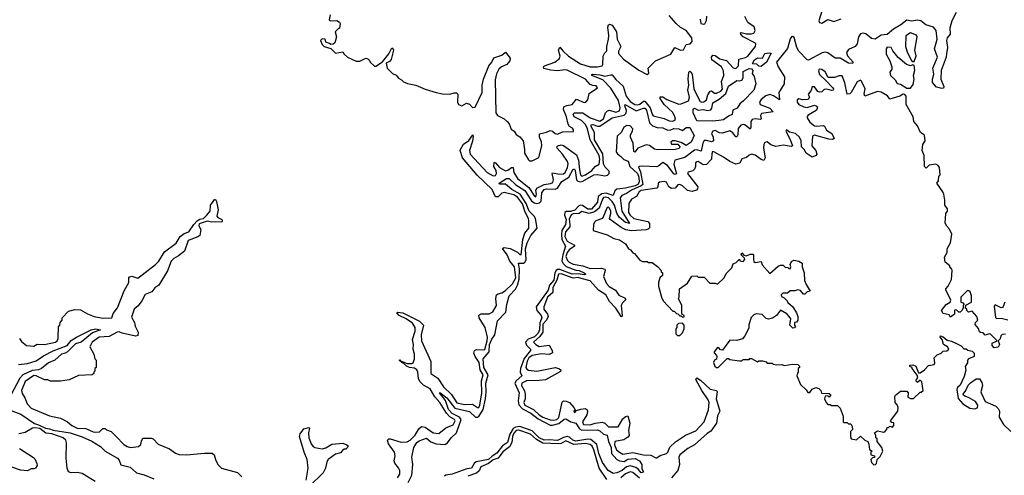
# Model space of a CAD drawing. Extents: x 2380107 to 2585170, y 384273 to 546161.
# Tile 246 of 256: x 2515120 to 2523240, y 478555 to 482316. Entities that reach past the tile are written whole.
import ezdxf

# ---------------------------------------------------------------- set-up
doc = ezdxf.new("R2010")
doc.units = 0

msp = doc.modelspace()

# ---------------------------------------------------------------- linework, layer by layer
at = {"layer": '0CON05XD'}
for points in [[(2517680, 482355), (2517672.5, 482315), (2517680, 482305), (2517735, 482307.5), (2517757.5, 482295), (2517762.5, 482285), (2517757.5, 482245), (2517745, 482240), (2517722.5, 482215), (2517732.5, 482175), (2517717.5, 482125), (2517705, 482112.5), (2517685, 482110), (2517675, 482120), (2517645, 482130), (2517640, 482155), (2517615, 482157.5), (2517600, 482145), (2517615, 482110), (2517630, 482095), (2517687, 482077), (2517725, 482040), (2517785, 482050), (2517795, 482030), (2517822.5, 482005), (2517895, 481972.5), (2517925, 481972.5), (2517975, 481997.5), (2517991.7, 481991.7), (2518005, 481980), (2518010, 481965), (2518045, 481932.5), (2518057, 481933), (2518113, 481967), (2518163.8, 482035), (2518185, 482076.7), (2518195, 482082.5), (2518203.6, 482063.6), (2518182.1, 481987.9), (2518168.8, 481971.2), (2518143, 481957), (2518150, 481915), (2518195, 481870), (2518225, 481857.5), (2518243.6, 481833.6), (2518269.3, 481819.3), (2518285, 481802.5), (2518318.3, 481788.3), (2518386.4, 481776.4), (2518465, 481742.5), (2518553.6, 481713.6), (2518607, 481703), (2518665, 481700), (2518705, 481712.5), (2518721.7, 481711.7), (2518731.7, 481701.7), (2518731.2, 481635), (2518737.5, 481615), (2518765, 481604), (2518805, 481626.7), (2518828.3, 481618.3), (2518855, 481590), (2518875, 481592.5), (2518934, 481715), (2518932.9, 481775), (2518944.3, 481825.7), (2518988.8, 481935), (2519013.3, 481965), (2519030.7, 481999.3), (2519097, 482023), (2519127.5, 482047.5), (2519157.7, 482007.7), (2519163.8, 481995), (2519162, 481975), (2519136.2, 481945), (2519094.5, 481925.5), (2519072.5, 481907.5), (2519052.5, 481867.5), (2519041.1, 481818.9), (2519047, 481547), (2519060, 481525), (2519115, 481496.2), (2519141.2, 481475), (2519155, 481456.7), (2519172.7, 481412.7), (2519198.8, 481395), (2519215, 481366.7), (2519245, 481349.2), (2519270.8, 481315), (2519284, 481245), (2519283.8, 481215), (2519315, 481158.8), (2519325, 481151.2), (2519345, 481150), (2519402, 481178), (2519426.2, 481275), (2519423.9, 481306.1), (2519407.5, 481345), (2519406.2, 481373.8), (2519465, 481385.8), (2519495, 481401.2), (2519515, 481396.7), (2519536.4, 481376.4), (2519555, 481370), (2519595, 481390), (2519686.4, 481393.6), (2519687.5, 481405), (2519679.3, 481419.3), (2519655, 481432.5), (2519642.3, 481452.3), (2519629.5, 481515), (2519604.4, 481575), (2519607.5, 481595), (2519631.8, 481608.2), (2519676.7, 481615), (2519710.7, 481659.3), (2519775, 481632.5), (2519787.5, 481635), (2519803.8, 481655), (2519815, 481706.7), (2519886.2, 481753.8), (2519875, 481768.8), (2519845, 481771.2), (2519825, 481780), (2519785.6, 481825), (2519635, 481897.9), (2519615, 481901.5), (2519555, 481893.8), (2519498.5, 481898.5), (2519443.1, 481913.1), (2519438.8, 481925), (2519447.5, 481935), (2519533.8, 481965), (2519568.3, 481991.7), (2519575.8, 482015), (2519563.8, 482065), (2519575, 482087.5), (2519598, 482058), (2519646, 482015), (2519745, 481952.2), (2519825, 481927.1), (2519885, 481926.9), (2519922.5, 481935), (2519930, 481945), (2519930.8, 482015), (2519945, 482042.5), (2519961.7, 482058.3), (2519960.8, 482095), (2519976.5, 482155), (2519978.2, 482185), (2519970, 482255), (2519975, 482273.8), (2519985, 482278.6), (2520005, 482269.4), (2520042.5, 482215), (2520046.4, 482155), (2520077.1, 482095), (2520056.7, 482055), (2520057.4, 482037.4), (2520099.1, 481989.1), (2520225, 481898.5), (2520295, 481864), (2520307.5, 481875), (2520303.9, 481916.1), (2520363.3, 481975)], [(2519032.5, 481135), (2519035, 481138.8), (2519045, 481132.9), (2519076.6, 481096.6), (2519125, 481069.3), (2519145, 481073.1), (2519175, 481096.7), (2519188.1, 481095), (2519193.5, 481055), (2519224.1, 481005), (2519319.9, 480929.9), (2519365, 480858.1), (2519375, 480854.5), (2519382.7, 480875), (2519375.4, 480905), (2519385.5, 480925), (2519445, 480956.1), (2519498, 480962), (2519517, 480973), (2519521.1, 480995), (2519511.1, 481045), (2519515, 481052), (2519570.4, 481040.4), (2519605, 481044.2), (2519618.4, 481055), (2519637.5, 481095), (2519644.1, 481125), (2519638.3, 481145), (2519597.1, 481205), (2519552.7, 481255), (2519550.4, 481265), (2519558.9, 481275), (2519585, 481281.7), (2519605, 481276.7), (2519711.2, 481201.2), (2519727.2, 481157.2), (2519736, 481075), (2519745.9, 481035.9), (2519754.4, 481025), (2519785, 481034.8), (2519839, 481071), (2519865, 481103.6), (2519897.6, 481122.4), (2519902.9, 481165), (2519897.5, 481195), (2519825.5, 481325), (2519803.7, 481415), (2519785, 481451.2), (2519752.6, 481482.6), (2519691.8, 481515), (2519685.4, 481535), (2519695, 481545.3), (2519765, 481547.1), (2519825, 481505.2), (2519905, 481477.7), (2519935, 481498.2), (2519952, 481548), (2519966.2, 481563.8), (2519985, 481567.8), (2520035, 481551.2), (2520065, 481563.9), (2520073.1, 481586.9), (2520057.7, 481647.7), (2519995, 481750.7), (2519927.7, 481817.7), (2519838, 481855), (2519837.5, 481862.5), (2519845, 481865.5), (2519905, 481859.7), (2519945, 481848.5), (2519995, 481861.4), (2520005, 481859.2), (2520035, 481821.5), (2520095.9, 481765.9), (2520121.5, 481685), (2520155, 481640), (2520193.5, 481616.5), (2520215, 481611.7), (2520235, 481619.1), (2520265, 481642.1), (2520275, 481642.1), (2520318.2, 481588.2), (2520335, 481534.4), (2520345, 481521.2), (2520435, 481499.2), (2520475, 481479.7), (2520505, 481478.4), (2520521.9, 481485), (2520526.9, 481495), (2520523.8, 481515), (2520505, 481550), (2520434.3, 481614.3), (2520402, 481665), (2520402, 481678), (2520425, 481678.1), (2520457.8, 481657.7), (2520555, 481617.7), (2520575, 481619.6), (2520634.1, 481645.9), (2520643.2, 481675), (2520630.7, 481735), (2520638.9, 481775), (2520632.5, 481825), (2520637.7, 481882.3), (2520645, 481891.2), (2520655, 481886), (2520665, 481866.7), (2520680.6, 481745), (2520706.2, 481686.2), (2520731.4, 481641.4), (2520745, 481635.3), (2520762.8, 481637.2), (2520784, 481655), (2520795.3, 481694.7), (2520815, 481724.2), (2520825, 481727.1), (2520850.2, 481710.2), (2520865, 481708), (2520901.8, 481725), (2520915, 481741.1), (2520908.2, 481805), (2520928, 481855), (2520925, 481894), (2520906.5, 481926.5), (2520828.8, 481985), (2520823.9, 482006.1), (2520835, 482022.9), (2520855, 482020.4), (2520895, 481992.7), (2520948.9, 481978.9), (2521005, 481918.9), (2521025, 481913.8), (2521046.4, 481935), (2521050.5, 481989.5), (2521105, 482002.4), (2521125, 482014.1), (2521189.2, 482095), (2521190.4, 482115), (2521182.7, 482125), (2521087.1, 482175), (2521066.9, 482195), (2521064.3, 482205.7), (2521070.6, 482209.4), (2521115, 482198.4), (2521155, 482198.2), (2521174.5, 482205.5), (2521184.5, 482225.5), (2521177.9, 482257.9), (2521125, 482292.3), (2521100.6, 482340.6)], [(2522841.8, 482375), (2522808.1, 482305), (2522790.6, 482245), (2522794.3, 482195.7), (2522768.6, 482165), (2522761.9, 482145), (2522770.6, 482085), (2522763.5, 482035), (2522761.1, 482005), (2522718.8, 481895), (2522717.1, 481825), (2522740, 481765), (2522738.8, 481751.2), (2522725, 481746.7), (2522679.3, 481759.3), (2522647, 481797), (2522647.5, 481825), (2522658.6, 481865), (2522651.4, 481915), (2522690, 482005), (2522664.6, 482075), (2522685.5, 482155), (2522676.9, 482225), (2522655, 482252.7), (2522593.3, 482273.3), (2522551.1, 482305), (2522525, 482310.3), (2522475, 482303.9), (2522435, 482311.6), (2522386.5, 482273.5), (2522325, 482238.4), (2522275, 482192.2), (2522225, 482187.7), (2522175, 482154.4), (2522145, 482161.2), (2522097.7, 482197.7), (2522075, 482203.1), (2522055, 482199.5), (2522037.2, 482175), (2522026.7, 482115), (2522009.6, 482095), (2521955, 482070.5), (2521939.5, 482045), (2521947.7, 482017.7), (2521993.3, 481965), (2521987.5, 481955), (2521955, 481956.9), (2521885, 481999.2), (2521845, 481997.7), (2521785, 482041.7), (2521765, 482048.5), (2521737.6, 482042.4), (2521625, 481980.8), (2521615, 481984.2), (2521545, 482056.2), (2521530, 482085), (2521507.8, 482167.8), (2521496.9, 482176.9), (2521485, 482173.3), (2521475, 482158.8), (2521452.1, 482077.9), (2521362.4, 481965), (2521374.2, 481925), (2521425.8, 481845), (2521424.5, 481785), (2521379.7, 481715), (2521386.7, 481655), (2521337.4, 481687.4), (2521305, 481699.1), (2521272, 481688), (2521234.2, 481655.8), (2521221.5, 481635), (2521226.7, 481615), (2521305, 481585.4), (2521332.5, 481555), (2521238.3, 481541.7), (2521228.9, 481525), (2521233.6, 481496.4), (2521229.5, 481490.5), (2521185, 481497.3), (2521159.5, 481490.5), (2521148.9, 481475), (2521150, 481425), (2521145, 481411.2), (2521098.9, 481448.9), (2521085, 481451.6), (2521067.1, 481445), (2521044, 481416), (2521043.5, 481365), (2521035, 481347.5), (2521025, 481349.2), (2521000.5, 481380.5), (2520975, 481398.2), (2520915, 481378.4), (2520891.1, 481381.1), (2520855, 481400), (2520836.7, 481395), (2520825.7, 481375), (2520837.8, 481345), (2520841.2, 481315), (2520825, 481307.5), (2520785, 481319.1), (2520765, 481317.1), (2520753.3, 481296.7), (2520740.8, 481229.2), (2520705, 481240), (2520685, 481238.8), (2520605, 481178.4), (2520521.8, 481155), (2520513.5, 481123.5), (2520535, 481043.8), (2520525, 481038), (2520515, 481042.5), (2520462.1, 481112.1), (2520425, 481137.8), (2520391.9, 481108.1), (2520375, 481100.8), (2520253.6, 481106.4), (2520232.5, 481105), (2520222.5, 481097.5), (2520239.7, 481059.7), (2520258.9, 480955), (2520246.3, 480943.7), (2520165, 480907.8), (2520125, 480880.4), (2520086.2, 480863.8), (2520072.2, 480845), (2520084.8, 480734.8), (2520148, 480632), (2520115, 480640.6), (2520064.2, 480685), (2520045, 480718.9), (2520024.5, 480785), (2520005.8, 480815), (2519975, 480844.4), (2519948.6, 480851.4), (2519935, 480846.7), (2519926.5, 480835), (2519899, 480761), (2519859.6, 480730.4), (2519815, 480715.5), (2519755, 480732.1), (2519733, 480717), (2519685, 480713.1), (2519667, 480705), (2519650.4, 480669.6), (2519656, 480624), (2519656, 480605), (2519621.6, 480565), (2519615.2, 480524.8), (2519635, 480488.4), (2519693.8, 480455), (2519693.8, 480445), (2519651.1, 480415), (2519634.4, 480395), (2519625, 480360), (2519637.3, 480327.3), (2519650, 480315), (2519685, 480298.6), (2519763.9, 480283.9), (2519825, 480262.8), (2519915, 480264.6), (2519945.3, 480255.3), (2519947.8, 480245), (2519934.7, 480195), (2519958.5, 480138.5), (2519982.2, 480112.2), (2520032.1, 480082.1), (2520061.9, 480041.9), (2520108.3, 480018.3), (2520117.5, 480005), (2520091.7, 479978.3), (2520079.1, 479955), (2520087.5, 479875), (2520085, 479863.3), (2520080, 479865), (2520037.3, 479935), (2519985, 479989.5), (2519953.8, 480045), (2519894, 480084), (2519825, 480160.8), (2519751.2, 480178.8)], [(2520363.3, 481975), (2520488.3, 482031.7), (2520523.3, 482086.7), (2520570, 482065), (2520595, 482067.5), (2520615, 482110), (2520650, 482115), (2520666.7, 482135), (2520662.5, 482165), (2520616.7, 482225), (2520570.6, 482250.6), (2520533.2, 482283.2), (2520475, 482349.2)], [(2520730.5, 482320.5), (2520737.5, 482285), (2520755, 482277.5), (2520769.3, 482280.7), (2520785, 482310), (2520787.5, 482345)], [(2521736.2, 482385), (2521710.4, 482305), (2521715, 482293.3), (2521735, 482287.5), (2521784, 482316), (2521835, 482300.9), (2521895, 482323.6)], [(2522495, 481970), (2522513, 482017), (2522501.2, 482065), (2522521.2, 482175), (2522515, 482186.7), (2522465, 482207.5), (2522428.3, 482181.7), (2522424, 482095), (2522442.3, 482042.3), (2522475, 481980), (2522485, 481970), (2522495, 481970)], [(2522465, 481750), (2522489.3, 481780.7), (2522496.2, 481825), (2522490, 481855), (2522502, 481895), (2522497, 481937), (2522485, 481942.5), (2522465, 481933.3), (2522432.5, 481945), (2522363.6, 482003.6), (2522319.3, 482059.3), (2522306.2, 482085), (2522275, 482090), (2522264.2, 482075.8), (2522265, 482030), (2522296.7, 481975), (2522312.5, 481925), (2522311.7, 481908.3), (2522297, 481883), (2522301.2, 481855), (2522338.8, 481818.8), (2522355, 481787.5), (2522385, 481782.5), (2522435, 481750), (2522465, 481750)], [(2521235, 481930), (2521215, 481932.5), (2521199.3, 481949.3), (2521165, 481950), (2521162.5, 481955), (2521178.8, 481985), (2521205, 482001.2), (2521245, 481997.5), (2521265, 482037.5), (2521302.5, 482042.5), (2521318.3, 482038.3), (2521277.5, 481965), (2521235, 481930)], [(2522061.7, 481808.3), (2522055, 481817.5), (2522025, 481802.5), (2521976.4, 481713.6), (2521965, 481702.5), (2521945, 481701.2), (2521925.6, 481795.6), (2521902.5, 481852.5), (2521877, 481853), (2521840.7, 481839.3), (2521788.3, 481838.3), (2521762.5, 481885), (2521735, 481903.3), (2521713, 481907), (2521707.5, 481892.5), (2521715, 481862.5), (2521772, 481812), (2521823.3, 481755), (2521830, 481745), (2521827.5, 481735), (2521815, 481730), (2521775, 481741.2), (2521755, 481740), (2521735, 481721.2), (2521715, 481716.2), (2521702.3, 481722.3), (2521675, 481760), (2521655, 481760), (2521646.7, 481733.3), (2521623.3, 481696.7), (2521632.5, 481675), (2521622.5, 481657.5), (2521575, 481654), (2521545, 481661.2), (2521532.5, 481655), (2521532.5, 481635), (2521545, 481616.2), (2521587.5, 481595), (2521615, 481590), (2521675, 481610), (2521693, 481603), (2521698.8, 481585), (2521688.8, 481565), (2521622.6, 481527.4), (2521613.6, 481516.4), (2521613.3, 481505), (2521635, 481470), (2521675, 481440.6), (2521695, 481435.6), (2521745, 481442), (2521757.7, 481437.7), (2521773.2, 481403.2), (2521816, 481375), (2521837.5, 481335), (2521823.8, 481326.2), (2521792, 481328), (2521675, 481362), (2521657.5, 481355), (2521651.4, 481275), (2521685.5, 481235.5), (2521693.8, 481205), (2521685, 481194), (2521655, 481182), (2521605, 481213.3), (2521590, 481245), (2521568, 481265), (2521565.6, 481315), (2521551.9, 481345), (2521517.1, 481375), (2521468.1, 481388.1), (2521444.1, 481405.9), (2521436.7, 481395), (2521475, 481326.7), (2521492.5, 481275), (2521482.5, 481267.5), (2521415, 481280), (2521355, 481270), (2521315, 481283.8), (2521285, 481307.5), (2521265, 481302.5), (2521255.9, 481284.1), (2521254.4, 481255), (2521268.8, 481175), (2521255.8, 481154.2), (2521235, 481161.2), (2521185, 481196.9), (2521154.1, 481205.9), (2521135, 481196.7), (2521115, 481176.7), (2521073.9, 481166.1), (2521059.2, 481130.8), (2521025, 481124), (2520975, 481143.8), (2520925, 481182.1), (2520845, 481225.6), (2520832.7, 481227.3), (2520828.8, 481208.8), (2520824.3, 481165), (2520785, 481121.2), (2520755, 481118), (2520715, 481143.8), (2520705, 481143.3), (2520693.8, 481135), (2520693.3, 481105), (2520685, 481082.5), (2520670.7, 481069.3), (2520633.8, 481056.2), (2520627.5, 481045), (2520712.5, 480935), (2520710.7, 480919.3), (2520700.7, 480909.3), (2520665, 480896.7), (2520625.9, 480905.9), (2520585.7, 480945), (2520565, 480955.6), (2520548.3, 480951.7), (2520525, 480925.7), (2520495, 480923.3), (2520474.2, 480935), (2520454.2, 480974.2), (2520435, 480980), (2520397.5, 480975), (2520384.1, 480965.9), (2520382, 480935), (2520375, 480924.3), (2520245, 480906.2), (2520229.2, 480895), (2520206.2, 480855), (2520164, 480835), (2520142.8, 480797.2), (2520140.4, 480725), (2520155, 480700.9), (2520185, 480674.6), (2520299.6, 480649.6), (2520312.6, 480632.6), (2520312.7, 480597.3), (2520303.4, 480586.6), (2520285, 480581.5), (2520165, 480573.3), (2520119.5, 480580.5), (2520080, 480600), (2519990, 480665), (2519983.8, 480675), (2519995.4, 480714.6), (2519994.3, 480735), (2519985, 480760), (2519975, 480768.8), (2519964.3, 480765), (2519926.4, 480673.6), (2519870, 480655), (2519860, 480645), (2519852.5, 480625), (2519850, 480575), (2519965, 480538.8), (2520018.3, 480508.3), (2520065, 480497.5), (2520116.7, 480465), (2520140, 480425), (2520156.7, 480416.7), (2520175, 480390), (2520190, 480385), (2520235, 480330), (2520255, 480320), (2520295, 480320), (2520305, 480310), (2520335, 480310), (2520378.3, 480278.3), (2520410, 480245), (2520410, 480235), (2520420, 480225), (2520420, 480205), (2520400, 480185), (2520387.5, 480145), (2520387.5, 480115), (2520412.5, 480025), (2520427.5, 479995), (2520505, 479910), (2520518.3, 479908.3), (2520535, 479890), (2520548.3, 479888.3), (2520565, 479870), (2520575, 479870), (2520585, 479860), (2520598.3, 479861.7), (2520600, 479875), (2520580, 479885), (2520580, 479955), (2520552.5, 480015), (2520557.5, 480025), (2520560, 480095), (2520628.3, 480141.7), (2520661.7, 480198.3), (2520705, 480200), (2520715, 480190), (2520765, 480190), (2520811.7, 480141.7), (2520855, 480140), (2520875, 480132.5), (2520930, 480185), (2520945, 480220), (2520992.5, 480267.5), (2521005, 480300), (2521028.3, 480311.7), (2521055, 480340), (2521060, 480325), (2521085, 480320), (2521100, 480335), (2521098.3, 480348.3), (2521070, 480375), (2521075, 480390), (2521091.7, 480371.7), (2521115, 480367.5), (2521145, 480380), (2521165, 480380), (2521171.7, 480371.7), (2521170, 480335), (2521175, 480320), (2521185, 480310), (2521235, 480320), (2521241.7, 480291.7), (2521305, 480220), (2521375, 480280), (2521395, 480290), (2521415, 480290), (2521431.7, 480271.7), (2521455, 480270), (2521461.7, 480261.7), (2521475, 480260), (2521480, 480275), (2521472.5, 480295), (2521485, 480320), (2521505, 480330), (2521545, 480322.5), (2521572.5, 480305), (2521573.3, 480275), (2521590, 480225), (2521593, 480163), (2521605, 480130), (2521640, 480075), (2521615, 480070), (2521595, 480050), (2521585, 480050), (2521559.3, 480079.3), (2521537, 480087), (2521513, 480077), (2521473.6, 480076.4), (2521451.7, 480058.3), (2521413, 480057), (2521400, 480045), (2521401.7, 480031.7), (2521425, 480020), (2521450, 479995), (2521455, 479980), (2521496.4, 479946.4), (2521527, 479897), (2521537.5, 479865), (2521537.5, 479835), (2521525, 479820), (2521510, 479815), (2521510, 479795), (2521517.5, 479785), (2521508.3, 479771.7), (2521495, 479770), (2521470, 479795), (2521480, 479845), (2521466.4, 479866.4), (2521445, 479887.5), (2521395, 479917.5), (2521360, 479875), (2521327, 479853), (2521295, 479842.5), (2521275, 479850), (2521241.7, 479881.7), (2521193, 479887), (2521175, 479880), (2521153, 479857), (2521133.6, 479796.4), (2521131.7, 479768.3), (2521100, 479705), (2521079.3, 479680.7), (2521033, 479667), (2520975, 479671.2), (2520915, 479586.7), (2520899.3, 479589.3), (2520886.1, 479606.1), (2520875, 479610), (2520847.5, 479575), (2520847.5, 479565), (2520867.5, 479545), (2520870, 479535), (2520867, 479513), (2520850, 479505), (2520842.5, 479485), (2520852.5, 479455), (2520865, 479443.3), (2520880, 479445), (2520955, 479520), (2520965, 479520), (2520975, 479510), (2521055, 479500), (2521075, 479500), (2521085, 479510), (2521135, 479510), (2521141.7, 479518.3), (2521155, 479520), (2521205, 479490), (2521215, 479500), (2521245, 479500), (2521275, 479490), (2521285, 479480), (2521325, 479480), (2521333, 479473), (2521365, 479467.5), (2521405, 479470), (2521425, 479460), (2521495, 479472.5), (2521538.3, 479468.3), (2521550, 479455), (2521550, 479445), (2521540, 479435), (2521540, 479405), (2521533, 479397), (2521530, 479375), (2521560, 479305), (2521605, 479260), (2521618.3, 479238.3), (2521635, 479237.5), (2521654, 479266), (2521685, 479280), (2521711.2, 479271.2), (2521727.5, 479255), (2521731.7, 479231.7), (2521795, 479230), (2521808.3, 479218.3), (2521795, 479200), (2521785, 479210), (2521761.7, 479208.3), (2521757.5, 479185), (2521770, 479155), (2521785, 479140), (2521805, 479140), (2521815, 479130), (2521865, 479130), (2521885, 479110), (2521911.7, 479041.7), (2521910, 478995), (2521915, 478990), (2521945, 478990), (2521955, 478980), (2521975, 478980), (2521986.4, 478956.4), (2521987, 478933), (2521972.5, 478915), (2521970, 478875), (2521977, 478857), (2522021.7, 478848.3), (2522055, 478877.5), (2522090, 478845), (2522113, 478833), (2522123, 478813), (2522128.3, 478768.3), (2522150, 478755), (2522140, 478745), (2522140, 478725), (2522170, 478715), (2522168.3, 478701.7), (2522151.7, 478698.3), (2522140, 478685), (2522145, 478660), (2522165, 478642.5), (2522177, 478643), (2522187, 478653), (2522190, 478685), (2522215, 478710), (2522237.5, 478755), (2522230, 478785), (2522190, 478835), (2522190, 478855), (2522180, 478865), (2522180, 478885), (2522170, 478905), (2522195, 478922.5), (2522245, 478910), (2522255, 478912.5), (2522270, 478935), (2522275, 478950), (2522285, 478950), (2522295, 478960), (2522317, 478953), (2522330, 478965), (2522328.3, 478988.3), (2522311.7, 478991.7), (2522300, 479005), (2522362.5, 479085), (2522363.3, 479115), (2522356.1, 479136.1), (2522340, 479155), (2522336.7, 479205), (2522342.5, 479215), (2522385, 479250), (2522435, 479250), (2522447.5, 479235), (2522445, 479200), (2522465, 479187.5), (2522491.7, 479188.3), (2522545, 479240), (2522555, 479240), (2522570, 479255), (2522560, 479325), (2522545, 479340), (2522525, 479320), (2522510, 479335), (2522527.5, 479362.5), (2522521.7, 479381.7), (2522480, 479435), (2522480, 479445), (2522461.7, 479451.7), (2522460, 479465), (2522485, 479466.7), (2522510, 479455), (2522531.7, 479401.7), (2522545, 479400), (2522582.5, 479425), (2522615, 479460), (2522660, 479470), (2522666.7, 479483.3), (2522662.5, 479525), (2522685, 479550), (2522718.3, 479561.7), (2522735, 479580), (2522765, 479582.5), (2522782.5, 479595), (2522770, 479615), (2522737.5, 479635), (2522727, 479677), (2522710, 479695), (2522713.6, 479706.4), (2522735, 479697.5), (2522769.3, 479669.3), (2522805, 479662.5), (2522857.7, 479637.7), (2522883, 479623), (2522905, 479600), (2522925, 479600), (2522938.3, 479588.3), (2522975, 479580), (2522991.7, 479561.7), (2522990, 479535), (2522945, 479517.5), (2522937.5, 479505), (2522936.4, 479483.6), (2522918.3, 479451.7), (2522922.5, 479422.5), (2522908.8, 479371.2), (2522875, 479300), (2522855, 479280), (2522848.3, 479261.7), (2522858.3, 479188.3), (2522896.7, 479145)], [(2520835, 481476.7), (2520705, 481481.4), (2520675, 481547.5), (2520675, 481576.7), (2520685, 481586), (2520715, 481570), (2520755, 481574.2), (2520795, 481566.7), (2520818.3, 481571.7), (2520827.5, 481585), (2520835, 481628.8), (2520889.2, 481660.8), (2520943.4, 481706.6), (2520965, 481766.2), (2521035, 481812.5), (2521055, 481810), (2521075, 481817.5), (2521086.7, 481835), (2521085, 481886.7), (2521135, 481913.3), (2521155, 481910), (2521167, 481897), (2521160.7, 481870.7), (2521177, 481847), (2521190, 481785), (2521175, 481732.5), (2521090, 481645), (2521058, 481622), (2521035.9, 481584.1), (2521001.7, 481568.3), (2520995, 481532.5), (2520965, 481520), (2520925, 481490), (2520885, 481483.8), (2520835, 481476.7)], [(2523249.3, 479720.7), (2523223, 479717), (2523210, 479705), (2523205, 479680), (2523190, 479665), (2523200, 479635), (2523188, 479612), (2523155, 479607.5), (2523140, 479625), (2523140, 479645), (2523180, 479665), (2523125, 479720), (2523115, 479722.5), (2523081.7, 479711.7), (2523065, 479730), (2523043, 479733), (2523035, 479740), (2523027, 479767), (2522998.3, 479798.3), (2523002.5, 479815), (2523022.5, 479835), (2523012.5, 479865), (2522975, 479910), (2522945, 479900), (2522930, 479915), (2522930, 479925), (2522920, 479935), (2522921.7, 479958.3), (2522970, 479985), (2522970, 480035), (2522958.3, 480068.3), (2522948.3, 480078.3), (2522935, 480080), (2522882.5, 480025), (2522880, 479985), (2522898.3, 479978.3), (2522910, 479965), (2522900, 479955), (2522900, 479935), (2522890, 479915), (2522875, 479900), (2522865, 479900), (2522848.3, 479918.3), (2522835, 479920), (2522830, 479915), (2522830, 479885), (2522795, 479860), (2522785, 479880), (2522735, 479890), (2522721.2, 479915), (2522760, 479965), (2522793.3, 479985), (2522799.3, 480000.7), (2522757.5, 480085), (2522757.5, 480095), (2522776.7, 480115), (2522805, 480170), (2522810, 480245), (2522807, 480257), (2522790, 480275), (2522790, 480285), (2522753, 480313), (2522747.5, 480355), (2522767.5, 480395), (2522767.5, 480425), (2522797, 480473), (2522806.7, 480545), (2522787, 480587), (2522765, 480610), (2522752.5, 480635), (2522757.5, 480715), (2522772.5, 480735), (2522772.5, 480755), (2522750, 480785), (2522750, 480825), (2522740, 480875), (2522733.6, 480893.6), (2522682.5, 480965), (2522697.5, 480985), (2522700, 481025), (2522710, 481035), (2522706, 481096), (2522695, 481112.5), (2522675, 481122.5), (2522620, 481115), (2522595, 481090), (2522582.5, 481105), (2522577.5, 481195), (2522562.5, 481235), (2522567.5, 481285), (2522587.5, 481315), (2522581.7, 481361.7), (2522547.5, 481385), (2522525, 481440), (2522492.5, 481475), (2522487.5, 481515), (2522430, 481615), (2522430, 481685), (2522418.3, 481698.3), (2522405, 481700), (2522377, 481683), (2522295, 481660), (2522277.3, 481687.3), (2522225, 481716.7), (2522195, 481723.3), (2522090, 481685), (2522083.6, 481703.6), (2522093.3, 481745), (2522061.7, 481808.3)], [(2519555, 480923.6), (2519590.2, 480979.8), (2519649.1, 481015), (2519685, 481080.5), (2519695, 481082.5), (2519699.9, 481069.9), (2519711.4, 480995), (2519723.4, 480983.4), (2519745, 480977.3), (2519765, 480981.6), (2519855, 481034), (2519885, 481036.9), (2519944.1, 481025.9), (2519967.9, 481032.1), (2519980.8, 481045), (2519981.9, 481065), (2519947.9, 481097.9), (2519935, 481124.4), (2519927.5, 481207.5), (2519860.6, 481325), (2519859.6, 481385), (2519832.8, 481435), (2519831.3, 481448.7), (2519845, 481450.8), (2519885, 481435.7), (2519905, 481437.8), (2520005, 481504.4), (2520105, 481528), (2520120, 481545), (2520124.7, 481565), (2520110.5, 481605), (2520114.2, 481615.8), (2520205, 481563.8), (2520265, 481585.8), (2520276.2, 481585), (2520288.5, 481568.5), (2520314.1, 481464.1), (2520338.3, 481438.3), (2520375.7, 481425.7), (2520425, 481421.9), (2520465.9, 481404.1), (2520490, 481405), (2520515, 481416), (2520555, 481415.7), (2520585, 481400), (2520614.7, 481425.3), (2520645, 481424.3), (2520681.7, 481358.3), (2520657.5, 481305), (2520615, 481277.5), (2520575, 481302.5), (2520525, 481316), (2520502.5, 481315), (2520490, 481305), (2520495, 481287.5), (2520547, 481287), (2520562.5, 481265), (2520557, 481253), (2520525, 481243.8), (2520380, 481240), (2520355, 481246.2), (2520315, 481277.1), (2520285, 481282.5), (2520216.7, 481255), (2520193, 481223), (2520185, 481226.7), (2520178.9, 481295), (2520157.5, 481345), (2520158, 481365), (2520174.2, 481395), (2520175.8, 481415), (2520155, 481438.9), (2520126.8, 481443.2), (2520102.3, 481427.7), (2520084.1, 481385.9), (2520047, 481353), (2520039.4, 481225), (2520049.1, 481209.1), (2520076.9, 481186.9), (2520101.8, 481161.8), (2520138.3, 481148.3), (2520152.4, 481105), (2520215, 481046), (2520224.8, 481015), (2520227.2, 480975), (2520216.7, 480955), (2520195, 480943.4), (2520115, 480923.7), (2520045, 480915.4), (2520028.3, 480901.7), (2520015, 480864.4), (2519955, 480883.8), (2519921.1, 480878.9), (2519891.5, 480855), (2519885, 480810.5), (2519835, 480752.4), (2519805, 480750.6), (2519760.8, 480780.8), (2519745, 480785.3), (2519731.1, 480778.9), (2519698, 480742), (2519663.2, 480733.2), (2519626.5, 480733.5), (2519615, 480723.1), (2519612.3, 480702.3), (2519626.5, 480666.5), (2519622.3, 480625), (2519592, 480575), (2519587.2, 480542.8), (2519591, 480501), (2519621, 480445), (2519597.7, 480375), (2519590.6, 480325), (2519601.7, 480301.7), (2519627.8, 480277.8), (2519705, 480248.9), (2519735, 480244.7), (2519775.8, 480225), (2519790, 480215), (2519775, 480209.5), (2519725, 480218.6), (2519675, 480216.1), (2519575, 480253), (2519555, 480253.5), (2519543.5, 480246.5), (2519533.8, 480226.2), (2519525.1, 480165), (2519489, 480125), (2519477, 480083), (2519380.2, 479945), (2519385.4, 479915.4), (2519421.6, 479875), (2519426, 479855), (2519408, 479812), (2519406, 479755), (2519395, 479728.8), (2519365, 479697.2), (2519312.7, 479677.3), (2519290.8, 479655), (2519298.3, 479628.3), (2519331.1, 479595), (2519332.2, 479585), (2519281.2, 479518.8), (2519249.1, 479435), (2519246.3, 479406.3), (2519261.8, 479375), (2519214.7, 479335), (2519203.3, 479315), (2519238.7, 479235), (2519229.5, 479169.5), (2519235.9, 479135.9), (2519265, 479102.6), (2519335, 479067.3), (2519395, 479020.2), (2519495, 478969.5), (2519515, 478968), (2519565, 478982.5), (2519611, 479019), (2519625, 479019.7), (2519665, 478996.8), (2519705, 478984.1), (2519737.7, 478937.7), (2519755, 478926.1), (2519885, 478930.9), (2519905, 478922.7), (2519935, 478894.5), (2519965, 478885.6), (2519975.8, 478835), (2519996.3, 478785), (2519999.5, 478735), (2520044.1, 478684.1), (2520065, 478672.9), (2520105, 478667.5), (2520135, 478687.9), (2520195, 478693.3), (2520230, 478675), (2520251.2, 478645), (2520250.7, 478610.7), (2520261.2, 478585), (2520255, 478576.7), (2520245, 478576.2), (2520223.6, 478603.6), (2520199.7, 478619.7), (2520155, 478631.8), (2520124.6, 478625.4), (2520089.4, 478595), (2520044.7, 478575.3), (2520015, 478570.8), (2519973.9, 478595), (2519925, 478661.5), (2519895, 478735.7), (2519878.9, 478808.9), (2519829.8, 478849.8), (2519805, 478853.5), (2519705, 478835.6), (2519680.8, 478845), (2519655, 478868.4), (2519635, 478873.9), (2519605, 478868), (2519555, 478842.4), (2519485, 478847.5), (2519445, 478843.9), (2519402.5, 478865), (2519345, 478921.5), (2519245, 478957.9), (2519207.3, 478952.7), (2519188.6, 478941.4), (2519161.1, 478895), (2519142.7, 478825), (2519101.5, 478798.5), (2519055, 478736.9), (2519015, 478712.2), (2518985, 478684.3), (2518884, 478666), (2518867.8, 478652.2), (2518846.9, 478615), (2518808.2, 478608.2), (2518686.5, 478563.5), (2518635, 478555.7), (2518622.9, 478547.1)], [(2518235.8, 478534.2), (2518253.8, 478565), (2518254, 478595), (2518245, 478616.7), (2518213.9, 478653.9), (2518206.7, 478675), (2518216.2, 478715), (2518210.8, 478745), (2518160.8, 478815), (2518154, 478845), (2518164, 478856), (2518175, 478856), (2518265, 478829.5), (2518315, 478830.8), (2518340, 478845), (2518380, 478885), (2518411.2, 478938.8), (2518432.3, 478957.7), (2518465, 478950.8), (2518530, 478905), (2518575, 478899.2), (2518633, 478947), (2518695, 478970), (2518710.5, 479005), (2518706.5, 479015), (2518666.8, 479036.8), (2518638.8, 479068.8), (2518585.5, 479155), (2518542.7, 479202.7), (2518505, 479269.2), (2518449.5, 479299.5), (2518419.3, 479329.3), (2518407.7, 479355), (2518403.3, 479405), (2518395, 479426.2), (2518375, 479440), (2518333.6, 479443.6), (2518310, 479455), (2518288.3, 479478.3), (2518270, 479485), (2518250, 479505), (2518255, 479507.5), (2518260, 479500), (2518315, 479477.5), (2518353.6, 479476.4), (2518365, 479482.5), (2518374.4, 479515), (2518376.2, 479555), (2518364.5, 479595), (2518366.7, 479635), (2518359.1, 479675), (2518380.8, 479745), (2518382.5, 479775), (2518359.7, 479809.7), (2518306.7, 479845), (2518250, 479875), (2518230, 479895), (2518235, 479900), (2518280, 479895), (2518415.7, 479825.7), (2518450, 479795), (2518430, 479715), (2518434.5, 479665), (2518510.6, 479495), (2518510.9, 479395), (2518566.9, 479356.9), (2518615.4, 479285), (2518680.4, 479220.4), (2518725, 479154), (2518791.7, 479138.3), (2518855, 479140.8), (2518895, 479114.3), (2518905.7, 479115), (2518915, 479132.5), (2518931.1, 479235), (2518929.5, 479335), (2518943.3, 479385), (2518916.7, 479425), (2518909, 479485), (2518875.4, 479535.4), (2518865.8, 479564.2), (2518870, 479585), (2518885.6, 479594.4), (2518945, 479589.5), (2518955, 479593.5), (2518975.7, 479665.7), (2518977.3, 479695), (2518959.5, 479775), (2518908.6, 479855), (2518905, 479877.5), (2518925, 479888.6), (2518991.1, 479888.9), (2519020.8, 479905), (2519051.4, 479955), (2519047.1, 480015), (2519052, 480045), (2519065, 480054), (2519095, 480060.6), (2519125, 480081.5), (2519185, 480135.6), (2519210.5, 480185), (2519199.4, 480275), (2519161.3, 480321.3), (2519139.4, 480375), (2519102.5, 480427.5), (2519113.8, 480436.2), (2519165, 480427.5), (2519225, 480397.8), (2519245, 480376.2), (2519255, 480373.3), (2519270, 480500), (2519286.9, 480553.1), (2519318, 480595), (2519317.7, 480657.7), (2519315.6, 480675), (2519288, 480728), (2519265, 480794.6), (2519225, 480849.4), (2519195, 480868.8), (2519115, 480890), (2519095, 480882.5), (2519065, 480853.1), (2519045, 480852.2), (2519016.9, 480915), (2518892.1, 481032.1), (2518772.5, 481175), (2518752.5, 481235), (2518754, 481245), (2518780.7, 481289.3), (2518822.7, 481317.3), (2518856, 481366), (2518860, 481355), (2518855, 481312.5), (2518828.8, 481235), (2518835.6, 481205), (2518974.5, 481054.5), (2519025, 481027.7), (2519045, 481028.1), (2519053.2, 481046.8), (2519050.3, 481070.3), (2519031.1, 481105), (2519032.5, 481135)], [(2518323.7, 478495), (2518354.8, 478555), (2518362.6, 478645), (2518354.8, 478705.2), (2518369, 478785), (2518395.3, 478825), (2518415, 478838.4), (2518475, 478860.5), (2518511.4, 478831.4), (2518553.4, 478813.4), (2518625, 478807.9), (2518648.3, 478821.7), (2518679.1, 478865), (2518721, 478905), (2518759.3, 479015), (2518745.4, 479035.4), (2518685, 479064.8), (2518655, 479097.1), (2518631.7, 479171.7), (2518582, 479235), (2518585, 479238.8), (2518642.2, 479195), (2518709.4, 479109.4), (2518830.4, 479080.4), (2518877.5, 479035), (2518895, 479033.5), (2518905, 479039.3), (2518941.4, 479098.6), (2518962.3, 479185), (2518967.7, 479245), (2518963.7, 479316.3), (2518982.3, 479385), (2518946.2, 479445), (2518941.1, 479515), (2518991.3, 479575), (2518995.4, 479635), (2519012.7, 479677.3), (2519038.4, 479715), (2519060.2, 479829.8), (2519128.9, 479901.1), (2519137.4, 479965), (2519156.5, 480035), (2519207.6, 480092.4), (2519225.9, 480124.1), (2519238.7, 480175), (2519242.5, 480255), (2519234.2, 480305), (2519275, 480306.9), (2519286.4, 480315), (2519295.8, 480334.2), (2519290.6, 480425), (2519305, 480473.6), (2519334.3, 480535), (2519387.5, 480595), (2519372.9, 480675), (2519363.7, 480695), (2519320.2, 480735), (2519297.9, 480797.9), (2519246.7, 480876.7), (2519177.5, 480915), (2519127.5, 480957.5), (2519077.5, 480957.5), (2519073.3, 480965), (2519133.8, 481005), (2519155, 481005.6), (2519211.6, 480951.6), (2519285.4, 480905.4), (2519339.8, 480819.8), (2519363.2, 480803.2), (2519385, 480797.7), (2519406.4, 480803.6), (2519421.3, 480818.7), (2519425.2, 480885), (2519445, 480912.6), (2519465, 480919.6), (2519535, 480916.9), (2519555, 480923.6)], [(2515117.5, 479685), (2515135, 479660), (2515175, 479627.5), (2515235, 479620), (2515265, 479636.7), (2515324.5, 479634.5), (2515416, 479655), (2515428.6, 479665), (2515437.1, 479685), (2515440, 479785), (2515450, 479795), (2515453, 479817), (2515470, 479835), (2515470, 479855), (2515521.7, 479908.3), (2515575, 479922.5), (2515621.7, 479921.7), (2515678.3, 479888.3), (2515735, 479866.7), (2515805, 479852.5), (2515878.9, 479855), (2515890.8, 479889.2), (2515925, 479936.2), (2515982, 480078), (2516020, 480145), (2516020, 480190), (2516045, 480198), (2516095, 480180.6), (2516239.5, 480295), (2516266.3, 480323.6), (2516315, 480400), (2516410, 480470), (2516443.4, 480526.6), (2516475, 480550), (2516515, 480564), (2516555, 480623.8), (2516584.2, 480655), (2516605, 480667.8), (2516636.1, 480673.9), (2516661.2, 480698.8), (2516690.8, 480735), (2516694.4, 480785), (2516714, 480815), (2516725, 480830), (2516735, 480830), (2516743.8, 480813.8), (2516755.6, 480745), (2516746, 480695), (2516752.9, 480682.9), (2516785.8, 480665), (2516790.8, 480655), (2516786, 480645), (2516735, 480648), (2516705, 480643.1), (2516665, 480652.5), (2516600.6, 480629.4), (2516596, 480615), (2516612.5, 480585), (2516604.3, 480535), (2516587.9, 480522.1), (2516508.3, 480491.7), (2516479.2, 480405), (2516430, 480365), (2516390.8, 480345), (2516367.6, 480322.4), (2516337.6, 480242.4), (2516268, 480125), (2516235, 480101.2), (2516210.8, 480069.2), (2516155, 480046), (2516128, 479995), (2516096.1, 479953.9), (2516065, 479926.4), (2516040.8, 479860.8), (2516067.5, 479815), (2516072.5, 479785), (2516097.5, 479735), (2516095, 479710), (2516075, 479703.3), (2515965, 479727.5), (2515939.3, 479739.3), (2515923.8, 479735), (2515858.3, 479701.7), (2515775, 479695.3), (2515718.1, 479655), (2515697.5, 479615), (2515732.5, 479555), (2515740, 479515), (2515750, 479505), (2515750, 479445), (2515740, 479435), (2515740, 479415), (2515730, 479405), (2515730, 479395), (2515717, 479383), (2515605, 479377.5), (2515527, 479343), (2515455, 479332.5), (2515375, 479332.5), (2515351.7, 479341.7), (2515325, 479342.5), (2515256, 479375), (2515235, 479377.5), (2515165, 479330), (2515134, 479254), (2515138.8, 479228.8), (2515161.1, 479195), (2515180, 479145), (2515215, 479109.5), (2515364.7, 479044.7), (2515455.4, 479025.4), (2515515, 478995.8), (2515550, 478965), (2515595, 478944.6), (2515665, 478940), (2515725, 478912.9), (2515745, 478910), (2515776.7, 478913.3), (2515805, 478940), (2515825, 478940), (2515835, 478930), (2515875, 478916.7), (2515915, 478874), (2515979.5, 478809.5), (2516005, 478793.3), (2516034.5, 478784.5), (2516098.3, 478791.7), (2516120, 478810), (2516123, 478837), (2516135, 478860), (2516205, 478860), (2516220, 478855), (2516263, 478813), (2516355, 478773.3), (2516405, 478736.2), (2516435, 478726.2), (2516495, 478723.8), (2516645, 478737.5), (2516707, 478737), (2516722.5, 478725), (2516733.3, 478685), (2516754.2, 478644.2), (2516785, 478613.3), (2516915, 478576.7), (2516953, 478543)], [(2519751.2, 480178.8), (2519725, 480186.8), (2519685, 480182.7), (2519585, 480218.1), (2519564, 480216), (2519550.4, 480165), (2519515.8, 480105), (2519515.5, 480065), (2519472.6, 480025), (2519443.1, 479945), (2519443.3, 479925), (2519472.7, 479885), (2519477.9, 479865), (2519464.6, 479835), (2519435, 479802.5), (2519434.4, 479735), (2519409.1, 479700.9), (2519356.9, 479655), (2519375.6, 479635), (2519405, 479617.9), (2519485, 479629.4), (2519511.4, 479585), (2519514, 479565), (2519485, 479551.8), (2519423.9, 479556.1), (2519345, 479543.4), (2519319.1, 479525), (2519305, 479497.5), (2519294.8, 479444.8), (2519301.6, 479431.6), (2519315, 479423.8), (2519385, 479414.6), (2519535, 479444), (2519566.4, 479436.4), (2519581.2, 479425), (2519578.8, 479411.2), (2519456.4, 479343.6), (2519403.4, 479336.6), (2519300, 479335), (2519260.6, 479315), (2519256.9, 479295), (2519282.4, 479252.4), (2519288.9, 479225), (2519288.5, 479185), (2519277.1, 479155), (2519285.6, 479135), (2519356.7, 479096.7), (2519403.2, 479055), (2519435, 479035.8), (2519495, 479013.4), (2519525, 479008.8), (2519549.5, 479015), (2519565, 479031.9), (2519592.5, 479157.5), (2519605, 479168.6), (2519627.6, 479167.6), (2519655, 479155.7), (2519690, 479115), (2519700, 479095), (2519690, 479085), (2519695, 479070), (2519711.7, 479088.3), (2519748, 479102), (2519785, 479105.8), (2519798.8, 479095), (2519802.7, 479082.7), (2519796.5, 479053.5), (2519760.9, 478995), (2519770, 478975), (2519825, 478970.6), (2519865, 478984.6), (2519925, 478992.5), (2519944.7, 478984.7), (2519975, 478955.6), (2520004.7, 478954.7), (2520055, 478955.6), (2520095, 479020), (2520115, 479041.2), (2520135, 479046.7), (2520150.8, 478985), (2520140.5, 478925), (2520145.4, 478884.6), (2520135, 478868.6), (2520101.2, 478848.8), (2520028.9, 478835), (2520026.2, 478805), (2520042, 478765), (2520065, 478744.5), (2520095, 478730.4), (2520175, 478742.3), (2520265, 478723.5), (2520325, 478721.3), (2520365, 478698), (2520375, 478700), (2520401.5, 478718.5), (2520455, 478734.6), (2520465.3, 478745), (2520482.6, 478787.4), (2520528.2, 478831.8), (2520611.4, 478885), (2520695, 478922.3), (2520765.5, 478995), (2520799.6, 479095), (2520806.2, 479155), (2520798.6, 479178.6), (2520746.4, 479255), (2520696.7, 479345), (2520697.5, 479355), (2520705, 479360), (2520735, 479340.8), (2520815, 479265.5), (2520867.5, 479255), (2520871.1, 479245), (2520862.3, 479185), (2520894.4, 479085), (2520873.5, 479046.5), (2520865.6, 478985), (2520819.6, 478920.4), (2520789, 478901), (2520683.7, 478806.3), (2520630.5, 478775), (2520565, 478723.6), (2520554.8, 478705), (2520560.5, 478645), (2520548.2, 478595), (2520494.5, 478535)], [(2523243.3, 479985), (2523230.7, 479949.3), (2523225, 479940), (2523215, 479937.5), (2523165, 479962.5), (2523155, 479950), (2523167, 479857), (2523175, 479850), (2523215, 479852.5), (2523268.3, 479838.3)], [(2515110.7, 479469.3), (2515183, 479477), (2515255, 479498.9), (2515315, 479540.6), (2515395, 479583.5), (2515512.5, 479627.5), (2515545, 479666.7), (2515588, 479695), (2515710, 479755), (2515745, 479763.3), (2515787.5, 479755), (2515718.8, 479731.2), (2515626.9, 479655), (2515580.9, 479639.1), (2515514.2, 479575), (2515495, 479562.2), (2515465, 479554.3), (2515410.8, 479505), (2515356.5, 479483.5), (2515299.5, 479435), (2515275, 479425.3), (2515221.4, 479418.6), (2515145.2, 479384.8), (2515122.2, 479357.8), (2515045.5, 479215)], [(2520565, 479710), (2520585, 479730), (2520600, 479765), (2520600, 479795), (2520585, 479810), (2520551.7, 479808.3), (2520540, 479795), (2520540, 479775), (2520530, 479765), (2520531.7, 479721.7), (2520545, 479710), (2520565, 479710)], [(2522896.7, 479145), (2522955, 479110), (2522995.8, 479104.2), (2523018, 479112), (2523021.2, 479135), (2523001.2, 479165), (2522945, 479198), (2522915, 479206.7), (2522902.5, 479215), (2522900, 479225), (2522922.5, 479255), (2522941.7, 479298.3), (2522960.7, 479319.3), (2523008.3, 479351.7), (2523035, 479350), (2523055, 479320), (2523060, 479295), (2523047.5, 479245), (2523050, 479235), (2523082.5, 479165), (2523170, 479125), (2523190, 479105), (2523200, 479085), (2523197.5, 479035), (2523233.6, 478973.6), (2523292.5, 478915)], [(2515006.1, 479106.1), (2515129.7, 479059.7), (2515241.2, 478981.2), (2515275, 478972.5), (2515333, 478943), (2515365, 478937.5), (2515395, 478927.5), (2515535, 478904), (2515635, 478871.1), (2515715.9, 478835.9), (2515785, 478792.2), (2515824.4, 478754.4), (2515926.2, 478695), (2515939.1, 478679.1), (2515955, 478640), (2516031.7, 478621.7), (2516083.3, 478575), (2516145, 478558.6), (2516226.6, 478526.6)], [(2515743.2, 478503.2), (2515635, 478570), (2515595, 478578.8), (2515545, 478573.8), (2515522.3, 478582.3), (2515512, 478615), (2515502.5, 478695), (2515507, 478823), (2515500, 478845), (2515477.5, 478865), (2515385, 478897.5), (2515335, 478902.5), (2515285, 478940), (2515245, 478947.5), (2515225, 478942.5), (2515165, 478907.5), (2515113.6, 478896.4)], [(2517483.3, 478515), (2517500, 478615), (2517491.2, 478685), (2517466.2, 478745), (2517427.5, 478875), (2517431.7, 478898.3), (2517463, 478937), (2517505, 478950), (2517510, 478945), (2517502.5, 478905), (2517503.6, 478863.6), (2517523.9, 478813.9), (2517536.1, 478796.1), (2517554.1, 478784.1), (2517615, 478772.5), (2517645, 478782.5), (2517695, 478812.5), (2517785, 478820), (2517817, 478807), (2517830, 478795), (2517808.3, 478771.7), (2517795, 478770), (2517781.7, 478758.3), (2517765, 478740), (2517725, 478730), (2517662.5, 478685), (2517652.5, 478665), (2517642.5, 478615), (2517622.5, 478575), (2517510, 478465)], [(2519961.4, 478521.4), (2519897.9, 478615), (2519855, 478765.5), (2519840.3, 478795), (2519825, 478808.4), (2519785, 478816), (2519688.3, 478808.3), (2519625, 478839.1), (2519585, 478818), (2519565.6, 478814.4), (2519435, 478821.2), (2519381.4, 478851.4), (2519333.6, 478895), (2519235, 478928.3), (2519215, 478923.5), (2519195, 478903.5), (2519185, 478875.8), (2519178.7, 478825), (2519159.7, 478790.3), (2519105, 478749.5), (2519065, 478695.3), (2519025, 478681.3), (2518985, 478652.1), (2518922.2, 478625), (2518907.7, 478592.3), (2518886.4, 478573.6), (2518815, 478547.5)], [(2515117, 478777), (2515233, 478703), (2515245, 478690), (2515261.7, 478651.7), (2515262.5, 478635), (2515250, 478615), (2515235, 478607.5), (2515215, 478607.5), (2515185, 478592.5), (2515127, 478597), (2515055, 478623.3)], [(2520230.7, 478530.7), (2520175, 478579.2), (2520155, 478584.1), (2520115, 478568.1), (2520076.4, 478535)]]:
    msp.add_lwpolyline(points, dxfattribs=at)

doc.saveas('drawing.dxf')
